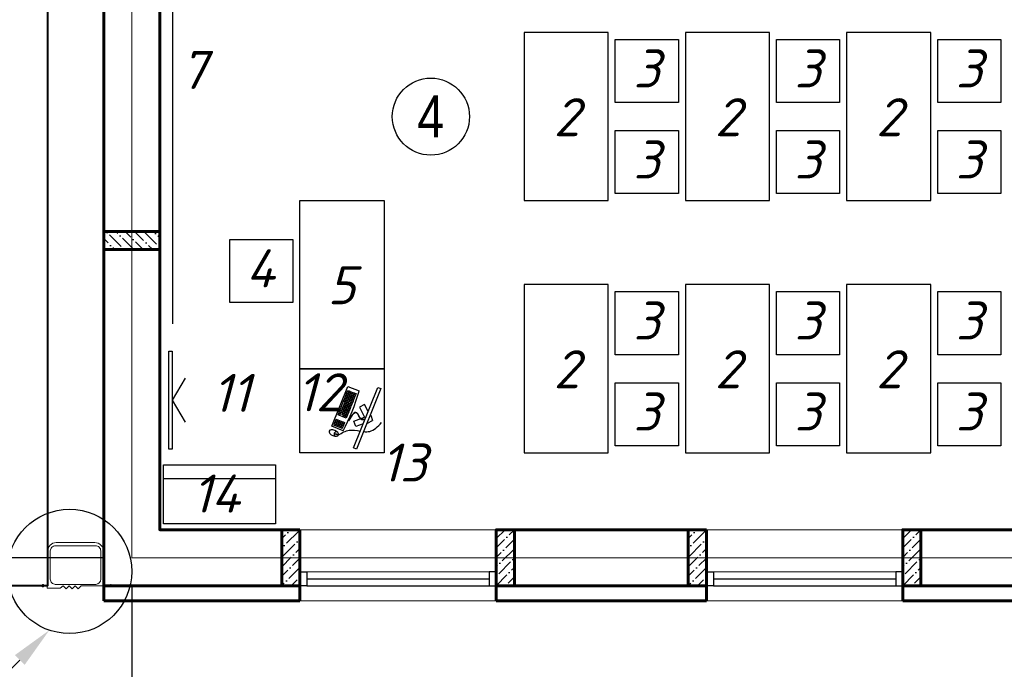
# Model space of a CAD drawing. Header units: millimetres. Extents: x -257011 to 237647566, y 2784933 to 6706507.
# Tile 194 of 256: x 9652864 to 9659889, y 5141052 to 5145692. Entities that reach past the tile are written whole.
import ezdxf
from ezdxf import colors
from ezdxf.entities.mleader import LeaderData, LeaderLine
from ezdxf.math import Vec2, Vec3

# ---------------------------------------------------------------- set-up
doc = ezdxf.new("R2010")
doc.units = ezdxf.units.MM
doc.header["$LTSCALE"] = 1000
doc.header["$PDMODE"] = 32
doc.header["$PDSIZE"] = 0.3
doc.linetypes.add('ACAD_ISO10W100', pattern=[18, 12, -3, 0, -3])
for name, color, linetype, lineweight in [('AR_leader_0.00', 7, 'Continuous', 0), ('expl', 234, 'Continuous', 13), ('заливки', 250, 'Continuous', 18), ('Калонны', 20, 'Continuous', 25), ('Размеры', 251, 'Continuous', 18)]:
    doc.layers.add(name, color=color, linetype=linetype, lineweight=lineweight)
for name, color, linetype in [('kcd_tx', 7, 'Continuous'), ('PDF17_Geometry', 7, 'Continuous'), ('PDF17_Solid Fills', 7, 'Continuous'), ('TESS', 252, 'Continuous'), ('ТХ', 7, 'Continuous')]:
    doc.layers.add(name, color=color, linetype=linetype)
doc.styles.add('ISOCPEUR текстовый', font='isocpeur.TTF', dxfattribs={"width": 0.8, "oblique": 15})
doc.styles.get("Standard").update_dxf_attribs({"font": 'ARIALN.TTF'})
doc.dimstyles.new('Санжар', dxfattribs={"dimtxt": 240, "dimasz": 200, "dimexe": 200, "dimexo": 200, "dimgap": 50, "dimtad": 1, "dimdec": 0, "dimtxsty": 'Standard', "dimblk": 'OBLIQUE', "dimcen": 2.5, "dimdle": 200, "dimclrd": 152, "dimclre": 152, "dimclrt": 152, "dimadec": 0, "dimazin": 0, "dimtfac": 1, "dimtdec": 0, "dimtmove": 0, "dimatfit": 3, "dimldrblk": 'OBLIQUE', "dimfxl": 0, "dimlwd": 0, "dimlwe": 0, "dimarcsym": 0})

# ---------------------------------------------------------------- blocks, each defined once
blk = doc.blocks.new('_Oblique')
at = {"color": 0, "linetype": 'ByBlock', "lineweight": -2}
blk.add_line((-0.5, -0.5), (0.5, 0.5), dxfattribs=at)
blk = doc.blocks.new('*D1899')
at = {"layer": 'Defpoints', "color": 0, "lineweight": 50, "ltscale": 100, "transparency": 16777216}
for p in [(9653663.6, 5141849.2), (9663263.6, 5141849.2), (9663263.6, 5138947)]:
    blk.add_point(p, dxfattribs=at)
at = {"layer": 'kcd_tx', "color": 152, "ltscale": 100, "transparency": 16777216}
for p, q in [((9653663.6, 5141649.2), (9653663.6, 5138747)), ((9663263.6, 5141649.2), (9663263.6, 5138747)), ((9653463.6, 5138947), (9663463.6, 5138947))]:
    blk.add_line(p, q, dxfattribs=at)
at = {"layer": 'kcd_tx', "color": 152, "ltscale": 100, "transparency": 16777216, "xscale": 200, "yscale": 200, "zscale": 200, "rotation": 180}
blk.add_blockref('_Oblique', (9653663.6, 5138947), dxfattribs=at)
at = {"layer": 'kcd_tx', "color": 152, "ltscale": 100, "transparency": 16777216, "xscale": 200, "yscale": 200, "zscale": 200}
blk.add_blockref('_Oblique', (9663263.6, 5138947), dxfattribs=at)
at = {"layer": 'kcd_tx', "color": 152, "lineweight": 60, "ltscale": 100, "transparency": 16777216, "insert": (9658463.6, 5139119.6), "char_height": 240, "attachment_point": 5}
blk.add_mtext('9600', dxfattribs=at)
blk = doc.blocks.new('*D1902')
at = {"layer": 'Defpoints', "color": 0, "lineweight": 50, "ltscale": 100, "transparency": 16777216}
for p in [(9653663.6, 5141849.2), (9672863.6, 5141849.2), (9653663.6, 5138353.3)]:
    blk.add_point(p, dxfattribs=at)
at = {"layer": 'kcd_tx', "color": 152, "ltscale": 100, "transparency": 16777216}
for p, q in [((9653663.6, 5141649.2), (9653663.6, 5138153.3)), ((9672863.6, 5141649.2), (9672863.6, 5138153.3)), ((9673063.6, 5138353.3), (9653463.6, 5138353.3))]:
    blk.add_line(p, q, dxfattribs=at)
at = {"layer": 'kcd_tx', "color": 152, "ltscale": 100, "transparency": 16777216, "xscale": 200, "yscale": 200, "zscale": 200, "rotation": 180}
blk.add_blockref('_Oblique', (9653663.6, 5138353.3), dxfattribs=at)
at = {"layer": 'kcd_tx', "color": 152, "ltscale": 100, "transparency": 16777216, "xscale": 200, "yscale": 200, "zscale": 200}
blk.add_blockref('_Oblique', (9672863.6, 5138353.3), dxfattribs=at)
at = {"layer": 'kcd_tx', "color": 152, "lineweight": 60, "ltscale": 100, "transparency": 16777216, "insert": (9663263.6, 5138525.8), "char_height": 240, "attachment_point": 5}
blk.add_mtext('19200', dxfattribs=at)
blk = doc.blocks.new('*D1905')
at = {"layer": 'Defpoints', "color": 0, "lineweight": 50, "ltscale": 100, "transparency": 16777216}
for p in [(9653663.6, 5148149.2), (9650581.8, 5141849.2), (9653663.6, 5141849.2)]:
    blk.add_point(p, dxfattribs=at)
at = {"layer": 'kcd_tx', "color": 152, "ltscale": 100, "transparency": 16777216}
for p, q in [((9650581.8, 5148349.2), (9650581.8, 5141649.2)), ((9653463.6, 5148149.2), (9650381.8, 5148149.2)), ((9653463.6, 5141849.2), (9650381.8, 5141849.2))]:
    blk.add_line(p, q, dxfattribs=at)
at = {"layer": 'kcd_tx', "color": 152, "ltscale": 100, "transparency": 16777216, "xscale": 200, "yscale": 200, "zscale": 200}
for p, rotation in [((9650581.8, 5148149.2), 90), ((9650581.8, 5141849.2), 270)]:
    blk.add_blockref('_Oblique', p, dxfattribs=dict(at, rotation=rotation))
at = {"layer": 'kcd_tx', "color": 152, "lineweight": 60, "ltscale": 100, "transparency": 16777216, "insert": (9650409.3, 5144999.2), "char_height": 240, "attachment_point": 5, "rotation": 90}
blk.add_mtext('6300', dxfattribs=at)
blk = doc.blocks.new('wwww')
at = {"layer": 'заливки', "color": 0, "lineweight": 25, "ltscale": 0.15}
for p, q in [((-325484, -679209), (-325477, -679225)), ((-325699, -679327), (-325681, -679321)), ((-325693, -679344), (-325699, -679327)), ((-325687, -679302), (-325671, -679297)), ((-325686, -679305), (-325687, -679302)), ((-325686, -679305), (-325681, -679321)), ((-325671, -679297), (-325660, -679334)), ((-325470, -679244), (-325465, -679256)), ((-325814, -679382), (-325729, -679357)), ((-325808, -679400), (-325814, -679382)), ((-325723, -679374), (-325808, -679400)), ((-325729, -679357), (-325713, -679352)), ((-325708, -679369), (-325723, -679374)), ((-325713, -679352), (-325708, -679369)), ((-325660, -679334), (-325693, -679344))]:
    blk.add_line(p, q, dxfattribs=at)
for points in [[(-325485, -678956), (-325474, -678992), (-326163, -679200), (-326174, -679165)], [(-325908, -679327), (-325903, -679344), (-325919, -679349), (-325924, -679332)], [(-325890, -679322), (-325885, -679339), (-325901, -679344), (-325906, -679327)], [(-325875, -679317), (-325870, -679334), (-325885, -679339), (-325890, -679322)], [(-325857, -679312), (-325852, -679329), (-325867, -679334), (-325873, -679316)], [(-325839, -679306), (-325834, -679323), (-325850, -679328), (-325855, -679311)], [(-325833, -679325), (-325828, -679343), (-325844, -679347), (-325849, -679330)], [(-325821, -679301), (-325816, -679318), (-325832, -679323), (-325837, -679306)], [(-325815, -679320), (-325810, -679337), (-325826, -679342), (-325831, -679325)], [(-325805, -679296), (-325800, -679313), (-325816, -679318), (-325821, -679301)], [(-325800, -679315), (-325794, -679332), (-325810, -679337), (-325815, -679320)], [(-325788, -679291), (-325782, -679308), (-325798, -679313), (-325803, -679295)], [(-325782, -679310), (-325777, -679327), (-325792, -679332), (-325797, -679315)], [(-325770, -679285), (-325764, -679302), (-325780, -679307), (-325785, -679290)], [(-325764, -679304), (-325759, -679322), (-325774, -679326), (-325780, -679309)], [(-325758, -679324), (-325753, -679341), (-325769, -679346), (-325774, -679328)], [(-325752, -679280), (-325747, -679297), (-325762, -679302), (-325767, -679285)], [(-325746, -679299), (-325741, -679316), (-325756, -679321), (-325762, -679304)], [(-325740, -679318), (-325735, -679335), (-325751, -679340), (-325756, -679323)], [(-325736, -679275), (-325731, -679292), (-325747, -679297), (-325752, -679280)], [(-325730, -679294), (-325725, -679312), (-325741, -679316), (-325746, -679299)], [(-325725, -679314), (-325719, -679331), (-325735, -679335), (-325740, -679318)], [(-325718, -679270), (-325713, -679287), (-325729, -679292), (-325734, -679274)], [(-325712, -679289), (-325707, -679306), (-325723, -679311), (-325728, -679294)], [(-325707, -679308), (-325701, -679325), (-325717, -679330), (-325722, -679313)], [(-325700, -679264), (-325695, -679281), (-325711, -679286), (-325716, -679269)], [(-325701, -679327), (-325696, -679345), (-325711, -679349), (-325716, -679332)], [(-325695, -679284), (-325689, -679301), (-325705, -679305), (-325710, -679288)], [(-325689, -679303), (-325684, -679320), (-325699, -679325), (-325704, -679307)], [(-325682, -679259), (-325677, -679276), (-325693, -679281), (-325698, -679264)], [(-325677, -679278), (-325671, -679295), (-325687, -679300), (-325692, -679283)], [(-325617, -679239), (-325611, -679256), (-325627, -679261), (-325632, -679244)], [(-325611, -679258), (-325606, -679275), (-325621, -679280), (-325626, -679263)], [(-325605, -679277), (-325600, -679295), (-325615, -679299), (-325621, -679282)], [(-325599, -679297), (-325594, -679314), (-325610, -679319), (-325615, -679301)], [(-325599, -679234), (-325594, -679251), (-325609, -679255), (-325614, -679238)], [(-325593, -679253), (-325588, -679270), (-325603, -679275), (-325609, -679258)], [(-325593, -679316), (-325588, -679333), (-325604, -679338), (-325609, -679321)], [(-325587, -679272), (-325582, -679289), (-325598, -679294), (-325603, -679277)], [(-325581, -679228), (-325576, -679245), (-325591, -679250), (-325597, -679233)], [(-325581, -679291), (-325576, -679308), (-325592, -679313), (-325597, -679296)], [(-325575, -679247), (-325570, -679265), (-325586, -679269), (-325591, -679252)], [(-325576, -679310), (-325570, -679328), (-325586, -679332), (-325591, -679315)], [(-325569, -679267), (-325564, -679284), (-325580, -679288), (-325585, -679271)], [(-325563, -679223), (-325558, -679240), (-325573, -679245), (-325579, -679228)], [(-325563, -679286), (-325558, -679303), (-325574, -679308), (-325579, -679291)], [(-325557, -679242), (-325552, -679259), (-325568, -679264), (-325573, -679247)], [(-325558, -679305), (-325552, -679322), (-325568, -679327), (-325573, -679310)], [(-325551, -679261), (-325546, -679278), (-325562, -679283), (-325567, -679266)], [(-325546, -679280), (-325540, -679298), (-325556, -679302), (-325561, -679285)], [(-325540, -679300), (-325535, -679317), (-325550, -679321), (-325555, -679304)], [(-325944, -679338), (-325939, -679355), (-325955, -679360), (-325960, -679343)], [(-325938, -679357), (-325933, -679374), (-325949, -679379), (-325954, -679362)], [(-325933, -679376), (-325927, -679394), (-325943, -679398), (-325948, -679381)], [(-325926, -679333), (-325921, -679350), (-325937, -679355), (-325942, -679337)], [(-325927, -679396), (-325922, -679413), (-325937, -679418), (-325942, -679400)], [(-325921, -679415), (-325916, -679432), (-325931, -679437), (-325937, -679420)], [(-325920, -679352), (-325915, -679369), (-325931, -679374), (-325936, -679357)], [(-325915, -679371), (-325909, -679388), (-325925, -679393), (-325930, -679376)], [(-325909, -679390), (-325904, -679407), (-325919, -679412), (-325924, -679395)], [(-325903, -679409), (-325898, -679427), (-325913, -679431), (-325919, -679414)], [(-325903, -679346), (-325897, -679364), (-325913, -679368), (-325918, -679351)], [(-325897, -679366), (-325892, -679383), (-325907, -679388), (-325912, -679370)], [(-325891, -679385), (-325886, -679402), (-325901, -679407), (-325907, -679390)], [(-325885, -679404), (-325880, -679421), (-325896, -679426), (-325901, -679409)], [(-325885, -679341), (-325879, -679358), (-325895, -679363), (-325900, -679346)], [(-325879, -679360), (-325874, -679377), (-325889, -679382), (-325895, -679365)], [(-325873, -679379), (-325868, -679397), (-325884, -679401), (-325889, -679384)], [(-325869, -679336), (-325864, -679353), (-325879, -679358), (-325885, -679341)], [(-325867, -679399), (-325862, -679416), (-325878, -679421), (-325883, -679403)], [(-325863, -679355), (-325858, -679373), (-325874, -679377), (-325879, -679360)], [(-325857, -679375), (-325852, -679392), (-325868, -679397), (-325873, -679379)], [(-325851, -679331), (-325846, -679348), (-325862, -679353), (-325867, -679336)], [(-325852, -679394), (-325846, -679411), (-325862, -679416), (-325867, -679399)], [(-325845, -679350), (-325840, -679367), (-325856, -679372), (-325861, -679355)], [(-325839, -679369), (-325834, -679386), (-325850, -679391), (-325855, -679374)], [(-325834, -679388), (-325828, -679406), (-325844, -679410), (-325849, -679393)], [(-325827, -679345), (-325822, -679362), (-325838, -679367), (-325843, -679349)], [(-325822, -679364), (-325816, -679381), (-325832, -679386), (-325837, -679369)], [(-325816, -679383), (-325811, -679400), (-325826, -679405), (-325831, -679388)], [(-325810, -679339), (-325804, -679356), (-325820, -679361), (-325825, -679344)], [(-325804, -679358), (-325799, -679376), (-325814, -679380), (-325819, -679363)], [(-325794, -679335), (-325789, -679352), (-325804, -679356), (-325810, -679339)], [(-325788, -679354), (-325783, -679371), (-325799, -679376), (-325804, -679358)], [(-325776, -679329), (-325771, -679346), (-325786, -679351), (-325792, -679334)], [(-325770, -679348), (-325765, -679365), (-325781, -679370), (-325786, -679353)], [(-325752, -679343), (-325747, -679360), (-325763, -679365), (-325768, -679348)], [(-325734, -679337), (-325729, -679355), (-325745, -679359), (-325750, -679342)], [(-325719, -679333), (-325714, -679350), (-325729, -679355), (-325734, -679337)], [(-325695, -679347), (-325690, -679364), (-325705, -679368), (-325711, -679351)], [(-325677, -679341), (-325672, -679358), (-325688, -679363), (-325693, -679346)], [(-325659, -679336), (-325654, -679353), (-325670, -679358), (-325675, -679340)]]:
    blk.add_lwpolyline(points, close=True, dxfattribs=at)
for points in [[(-325889, -679117), (-325924, -679194), (-325866, -679220), (-325815, -679108)], [(-325871, -679073), (-325877, -679070), (-325843, -679016)], [(-325788, -679048), (-325785, -679042), (-325843, -679016)], [(-325749, -679075), (-325677, -679120), (-325710, -679173), (-325815, -679108)], [(-325552, -679198), (-325513, -679328), (-325964, -679465), (-326004, -679335)]]:
    blk.add_lwpolyline(points, dxfattribs=at)
for centre, radius, start, end in [((-325114, -681459), 2303, 100.9493, 112.708), ((-325477, -679229), 29.5, 216.9044, 354.8007)]:
    blk.add_arc(centre, radius, start, end, dxfattribs=at)
at = {"layer": 'заливки', "color": 0, "lineweight": 25, "ltscale": 0.15, "extrusion": (0, 0, -1)}
blk.add_ellipse((-325468, -679263), major_axis=(16.4, -53.3), ratio=0.548518, dxfattribs=at)
at = {"layer": 'заливки', "color": 0, "lineweight": 25, "ltscale": 0.15}
blk.add_ellipse((-325473, -679235), major_axis=(3.92, -9.4), ratio=0.353008, dxfattribs=at)
for points, knots in [([(-325685, -679017), (-325698, -678997), (-325744, -678938), (-325827, -678931), (-325886, -678926)], [258.945343, 258.945343, 258.945343, 258.945343, 321.866255, 469.799997, 469.799997, 469.799997, 469.799997]), ([(-325805, -679092), (-325787, -679100), (-325762, -679126), (-325839, -679240), (-325737, -679231), (-325675, -679225)], [52.696456, 52.696456, 52.696456, 52.696456, 88.452953, 137.856523, 215.270135, 215.270135, 215.270135, 215.270135]), ([(-325800, -679090), (-325797, -679092), (-325794, -679094), (-325788, -679098), (-325785, -679100), (-325780, -679106), (-325778, -679110), (-325775, -679117), (-325774, -679121), (-325774, -679127), (-325774, -679129), (-325775, -679133), (-325775, -679135), (-325777, -679143), (-325779, -679149), (-325783, -679160), (-325786, -679166), (-325791, -679178), (-325793, -679183), (-325796, -679192), (-325797, -679195), (-325798, -679200), (-325798, -679202), (-325798, -679206), (-325798, -679207), (-325797, -679210), (-325796, -679212), (-325795, -679214), (-325794, -679216), (-325791, -679218), (-325790, -679219), (-325786, -679221), (-325784, -679221), (-325778, -679224), (-325773, -679225), (-325761, -679226), (-325754, -679227), (-325740, -679227), (-325732, -679226), (-325709, -679225), (-325692, -679224), (-325675, -679222)], [54.981019, 54.981019, 54.981019, 54.981019, 61.260874, 61.260874, 69.6918, 69.6918, 78.122727, 78.122727, 86.553654, 86.553654, 90.403827, 90.403827, 94.253999, 94.253999, 104.434609, 104.434609, 114.615219, 114.615219, 124.795829, 124.795829, 131.641747, 131.641747, 135.939583, 135.939583, 141.201002, 141.201002, 146.462422, 146.462422, 151.723841, 151.723841, 156.985261, 156.985261, 162.24668, 162.24668, 172.922377, 172.922377, 183.598075, 183.598075, 194.273772, 194.273772, 215.270135, 215.270135, 215.270135, 215.270135]), ([(-325484, -679209), (-325526, -679194), (-325606, -679165), (-325646, -679086), (-325666, -679050)], [0, 0, 0, 0, 117.894714, 225.048375, 225.048375, 225.048375, 225.048375])]:
    blk.add_open_spline(points, degree=3, knots=knots, dxfattribs=at)
blk = doc.blocks.new('awefsssf')
at = {"layer": 'PDF17_Solid Fills', "lineweight": 0, "transparency": 33554559}
for points in [[(2026784.7, 2207819.1), (2026785.3, 2207819.1), (2026785.3, 2207818.5), (2026784.7, 2207817.8), (2026784, 2207818.5), (2026784, 2207819.1)], [(2026785.3, 2207819.1), (2026785.9, 2207819.1), (2026785.9, 2207818.5), (2026785.3, 2207817.8), (2026784.7, 2207818.5), (2026784.7, 2207819.1)], [(2026791.1, 2207819.1), (2026791.7, 2207819.1), (2026791.7, 2207818.5), (2026791.1, 2207817.8), (2026790.4, 2207818.5), (2026790.4, 2207819.1)], [(2027268.8, 2207819.1), (2027269.4, 2207819.1), (2027269.4, 2207818.5), (2027268.8, 2207817.8), (2027268.1, 2207818.5), (2027268.1, 2207819.1)], [(2027269.4, 2207819.1), (2027270.1, 2207819.1), (2027270.1, 2207818.5), (2027269.4, 2207817.8), (2027268.8, 2207818.5), (2027268.8, 2207819.1)], [(2027275.2, 2207819.1), (2027275.8, 2207819.1), (2027275.8, 2207818.5), (2027275.2, 2207817.8), (2027274.5, 2207818.5), (2027274.5, 2207819.1)]]:
    blk.add_hatch(color=256, dxfattribs=at).paths.add_polyline_path(points)
at = {"layer": 'PDF17_Geometry', "lineweight": 0}
for p, q in [((2026840.7, 2208068.2), (2026840.9, 2207865.2)), ((2027164.1, 2208104.4), (2026877.3, 2208104.1)), ((2027201.2, 2207865.5), (2027200.4, 2208068.2)), ((2026876.4, 2207829.3), (2027164.9, 2207829.3))]:
    blk.add_line(p, q, dxfattribs=at)
blk.add_lwpolyline([(2026722.2, 2207818.5), (2026822, 2207818.5), (2026822, 2208066.5, -0.414206), (2026882.6, 2208127.1), (2027159.2, 2208127.1, -0.41048), (2027220.2, 2208066.5), (2027219.9, 2207818.5), (2027345.8, 2207818.5)], format="xyb", dxfattribs=at)
for points in [[(2027345.8, 2207818.5), (2027219.9, 2207818.5), (2027219.9, 2207818.5), (2027060.6, 2207818.5), (2027039.1, 2207797), (2027017.6, 2207818.5), (2026995.8, 2207796.7), (2026974.6, 2207818.5), (2026952.8, 2207796.7), (2026931.6, 2207818.5), (2026911.9, 2207801), (2026817.2, 2207801), (2026817.2, 2207818.5), (2026722.2, 2207818.5)], [(2026785.9, 2207815.3), (2026784, 2207815.3), (2026783.4, 2207815.9), (2026782.7, 2207816.6), (2026782.7, 2207817.2), (2026782.1, 2207817.8), (2026782.1, 2207818.5), (2026784.7, 2207818.5), (2026785.9, 2207818.5), (2026785.3, 2207818.5), (2026785.3, 2207824.3), (2026785.3, 2207818.5)], [(2026784.7, 2207815.3), (2026784.7, 2207816.6), (2026785.3, 2207817.8), (2026785.9, 2207817.8), (2026785.9, 2207818.5), (2026786.6, 2207818.5), (2026786.6, 2207819.1), (2026787.9, 2207819.1), (2026789.8, 2207819.1), (2026789.8, 2207818.5), (2026790.4, 2207818.5), (2026790.4, 2207817.8), (2026791.1, 2207816.6), (2026791.7, 2207815.3)], [(2026785.9, 2207815.9), (2026784.7, 2207815.3)], [(2026785.3, 2207824.3), (2026791.1, 2207824.3), (2026791.1, 2207818.5), (2026793.7, 2207818.5), (2026793.7, 2207816.6), (2026793, 2207815.9), (2026792.4, 2207815.9), (2026792.4, 2207815.3), (2026791.7, 2207815.3), (2026791.1, 2207815.3), (2026790.4, 2207815.3)], [(2026787.2, 2207819.1), (2026785.3, 2207816.6)], [(2026787.2, 2207815.3), (2026787.2, 2207816.6), (2026786.6, 2207817.2), (2026785.9, 2207817.2), (2026785.9, 2207816.6)], [(2026787.2, 2207816.6), (2026787.9, 2207817.2), (2026788.5, 2207817.2), (2026789.2, 2207816.6), (2026789.2, 2207817.2), (2026789.8, 2207817.2), (2026790.4, 2207816.6)], [(2026788.5, 2207819.1), (2026787.9, 2207817.8)], [(2026789.8, 2207818.5), (2026789.2, 2207817.8)], [(2026789.2, 2207815.3), (2026789.2, 2207816.6)], [(2026791.1, 2207818.5), (2026790.4, 2207818.5), (2026791.1, 2207818.5), (2026789.8, 2207818.5)], [(2026790.4, 2207817.8), (2026789.8, 2207817.2)], [(2026790.4, 2207818.5), (2026790.4, 2207824.3)], [(2026791.1, 2207816.6), (2026790.4, 2207815.9)], [(2026791.1, 2207815.9), (2026790.4, 2207815.3)], [(2027270.1, 2207815.3), (2027268.1, 2207815.3), (2027267.5, 2207815.9), (2027266.8, 2207816.6), (2027266.8, 2207817.2), (2027266.2, 2207817.8), (2027266.2, 2207818.5), (2027268.8, 2207818.5), (2027270.1, 2207818.5), (2027269.4, 2207818.5), (2027269.4, 2207824.3), (2027269.4, 2207818.5)], [(2027268.8, 2207815.3), (2027268.8, 2207816.6), (2027269.4, 2207817.8), (2027270.1, 2207817.8), (2027270.1, 2207818.5), (2027270.7, 2207818.5), (2027270.7, 2207819.1), (2027272, 2207819.1), (2027273.9, 2207819.1), (2027273.9, 2207818.5), (2027274.5, 2207818.5), (2027274.5, 2207817.8), (2027275.2, 2207816.6), (2027275.8, 2207815.3)], [(2027270.1, 2207815.9), (2027268.8, 2207815.3)], [(2027269.4, 2207824.3), (2027275.2, 2207824.3), (2027275.2, 2207818.5), (2027277.8, 2207818.5), (2027277.8, 2207816.6), (2027277.1, 2207815.9), (2027276.5, 2207815.9), (2027276.5, 2207815.3), (2027275.8, 2207815.3), (2027275.2, 2207815.3), (2027274.5, 2207815.3)], [(2027271.3, 2207819.1), (2027269.4, 2207816.6)], [(2027271.3, 2207815.3), (2027271.3, 2207816.6), (2027270.7, 2207817.2), (2027270.1, 2207817.2), (2027270.1, 2207816.6)], [(2027271.3, 2207816.6), (2027272, 2207817.2), (2027272.6, 2207817.2), (2027273.3, 2207816.6), (2027273.3, 2207817.2), (2027273.9, 2207817.2), (2027274.5, 2207816.6)], [(2027272.6, 2207819.1), (2027272, 2207817.8)], [(2027273.9, 2207818.5), (2027273.3, 2207817.8)], [(2027273.3, 2207815.3), (2027273.3, 2207816.6)], [(2027275.2, 2207818.5), (2027274.5, 2207818.5), (2027275.2, 2207818.5), (2027273.9, 2207818.5)], [(2027274.5, 2207817.8), (2027273.9, 2207817.2)], [(2027274.5, 2207818.5), (2027274.5, 2207824.3)], [(2027275.2, 2207816.6), (2027274.5, 2207815.9)], [(2027275.2, 2207815.9), (2027274.5, 2207815.3)]]:
    blk.add_lwpolyline(points, dxfattribs=at)
for points in [[(2026790.4, 2207828.1), (2026785.9, 2207828.1), (2026785.3, 2207826.8), (2026785.3, 2207815.9), (2026784.7, 2207815.9), (2026782.1, 2207815.9), (2026783.4, 2207813.4), (2026785.3, 2207812.7), (2026785.9, 2207812.7), (2026790.4, 2207812.7), (2026793, 2207813.4), (2026793.7, 2207815.9), (2026791.1, 2207815.9), (2026791.1, 2207826.8)], [(2026787.9, 2207817.8), (2026785.9, 2207816.6), (2026785.9, 2207815.3), (2026790.4, 2207815.3), (2026790.4, 2207816.6)], [(2027274.5, 2207828.1), (2027270.1, 2207828.1), (2027269.4, 2207826.8), (2027269.4, 2207815.9), (2027268.8, 2207815.9), (2027266.2, 2207815.9), (2027267.5, 2207813.4), (2027269.4, 2207812.7), (2027270.1, 2207812.7), (2027274.5, 2207812.7), (2027277.1, 2207813.4), (2027277.8, 2207815.9), (2027275.2, 2207815.9), (2027275.2, 2207826.8)], [(2027272, 2207817.8), (2027270.1, 2207816.6), (2027270.1, 2207815.3), (2027274.5, 2207815.3), (2027274.5, 2207816.6)]]:
    blk.add_lwpolyline(points, close=True, dxfattribs=at)
at = {"layer": 'PDF17_Geometry', "color": 7, "lineweight": 0, "true_color": 0xffffff}
for points in [[(2026783.4, 2207813.4), (2026784.7, 2207815.9)], [(2026785.3, 2207812.7), (2026785.3, 2207826.8), (2026785.3, 2207812.7), (2026785.3, 2207815.9)], [(2026791.1, 2207826.8), (2026790.4, 2207812.7), (2026791.1, 2207815.9), (2026790.4, 2207812.7)], [(2026791.1, 2207815.9), (2026793.7, 2207815.9)], [(2027267.5, 2207813.4), (2027268.8, 2207815.9)], [(2027269.4, 2207812.7), (2027269.4, 2207826.8), (2027269.4, 2207812.7), (2027269.4, 2207815.9)], [(2027275.2, 2207826.8), (2027274.5, 2207812.7), (2027275.2, 2207815.9), (2027274.5, 2207812.7)], [(2027275.2, 2207815.9), (2027277.8, 2207815.9)]]:
    blk.add_lwpolyline(points, dxfattribs=at)
at = {"layer": 'PDF17_Geometry', "color": 252, "lineweight": 0, "true_color": 0x979797}
for points in [[(2026793, 2207812.1), (2026793, 2207812.1)], [(2027277.1, 2207812.1), (2027277.1, 2207812.1)]]:
    blk.add_lwpolyline(points, dxfattribs=at)
at = {"layer": 'PDF17_Geometry', "lineweight": 0}
for centre, radius, start, end in [((2026876.9, 2208067.9), 36.2, 89.46766, 179.51829), ((2027164.1, 2208068.2), 36.3, 359.99882, 90.00118), ((2026876.8, 2207865.3), 36, 180.05003, 270.712), ((2027164.1, 2207866.4), 37.1, 271.2782, 358.7218)]:
    blk.add_arc(centre, radius, start, end, dxfattribs=at)
at = {"layer": 'PDF17_Solid Fills', "color": 7, "lineweight": 0, "true_color": 0xffffff, "transparency": 33554559}
for points in [[(2026784.7, 2207815.9), (2026782.1, 2207815.9), (2026783.4, 2207813.4)], [(2026785.3, 2207812.7), (2026784.7, 2207815.9), (2026783.4, 2207813.4)], [(2026785.3, 2207826.8), (2026785.9, 2207812.7), (2026785.9, 2207828.1)], [(2026785.9, 2207812.7), (2026785.9, 2207828.1), (2026790.4, 2207828.1)], [(2026790.4, 2207812.7), (2026790.4, 2207828.1), (2026785.9, 2207812.7)], [(2026791.1, 2207826.8), (2026790.4, 2207812.7), (2026790.4, 2207828.1)], [(2026793, 2207813.4), (2026791.1, 2207815.9), (2026790.4, 2207812.7)], [(2026793.7, 2207815.9), (2026793, 2207813.4), (2026791.1, 2207815.9)], [(2027268.8, 2207815.9), (2027266.2, 2207815.9), (2027267.5, 2207813.4)], [(2027269.4, 2207812.7), (2027268.8, 2207815.9), (2027267.5, 2207813.4)], [(2027269.4, 2207826.8), (2027270.1, 2207812.7), (2027270.1, 2207828.1)], [(2027270.1, 2207812.7), (2027270.1, 2207828.1), (2027274.5, 2207828.1)], [(2027274.5, 2207812.7), (2027274.5, 2207828.1), (2027270.1, 2207812.7)], [(2027275.2, 2207826.8), (2027274.5, 2207812.7), (2027274.5, 2207828.1)], [(2027277.1, 2207813.4), (2027275.2, 2207815.9), (2027274.5, 2207812.7)], [(2027277.8, 2207815.9), (2027277.1, 2207813.4), (2027275.2, 2207815.9)]]:
    blk.add_solid(points, dxfattribs=at)
blk = doc.blocks.new('iuuiiul')
at = {"color": 251, "lineweight": 40, "ltscale": 100, "true_color": 0x595959}
blk.add_lwpolyline([(1264827.4, 1667083.5), (1264827.4, 1660133.5), (1263075.6, 1660133.5)], dxfattribs=at)
at = {"color": 6, "ltscale": 100}
blk.add_circle((1264983.8, 1660235.6), 443.6, dxfattribs=at)
at = {"layer": 'AR_leader_0.00', "ltscale": 100}
ml = blk.add_multileader_mtext('Standard', dxfattribs=at)
ml.set_content('УЗЕЛ "2"', color=256, style='ISOCPEUR текстовый')
ml.set_leader_properties()
ml.build(insert=Vec2(0, 0))
ml.multileader.update_dxf_attribs({"text_left_attachment_type": 6, "text_right_attachment_type": 6, "dogleg_length": 1, "arrow_head_size": 300})
ctx = ml.context
ctx.base_point, ctx.char_height, ctx.arrow_head_size, ctx.landing_gap_size, ctx.plane_origin = Vec3(1262713.2, 1659143.2), 250, 300, 100, Vec3(67390.2, 2408538.2)
ctx.left_attachment, ctx.right_attachment, ctx.text_align_type = 6, 6, 2
notes = []
notes.append((ctx, [(0, (1, 1, 0), (1264173.1, 1659143.2), (-1, 0), 55.9, [(0, [(1264839.7, 1659816.1)], 0, [])])]))
ctx.mtext.insert, ctx.mtext.alignment, ctx.mtext.flow_direction = Vec3(1264017.1, 1659443.2), 3, 5
ctx.mtext.has_bg_fill, ctx.mtext.bg_color, ctx.mtext.bg_scale_factor, ctx.mtext.bg_transparency, ctx.mtext.use_window_bg_color = 1, -1023410177, 1, 0, 0
for ctx, leaders in notes:
    for number, flags, end, landing, length, lines in leaders:
        leader = LeaderData()
        leader.index, (leader.has_last_leader_line, leader.has_dogleg_vector, leader.attachment_direction) = number, flags
        leader.last_leader_point, leader.dogleg_vector, leader.dogleg_length = Vec3(end), Vec3(landing), length
        for number, points, colour, breaks in lines:
            line = LeaderLine()
            line.index, line.vertices, line.color, line.breaks = number, Vec3.list(points), colors.encode_raw_color(colour), breaks
            leader.lines.append(line)
        ctx.leaders.append(leader)

msp = doc.modelspace()

# ---------------------------------------------------------------- hatches: boundary and pattern name
at = {"ltscale": 100}
h = msp.add_hatch(dxfattribs=at)
h.set_pattern_fill('ANSI36', color=256, scale=15, style=0)
h.set_pattern_definition([(45, (9785935.837, 4427585.21), (25.2569703, 92.6088912), [119.0625, -23.8125, 0, -23.8125])])
h.paths.add_polyline_path([(9654733.575, 5142049.213), (9654863.575, 5142049.213), (9654863.575, 5141649.213), (9654733.575, 5141649.213)])
h = msp.add_hatch(dxfattribs=at)
h.set_pattern_fill('ANSI36', color=256, scale=15, style=0)
h.set_pattern_definition([(45, (9784165.837, 4427585.21), (25.2569703, 92.6088912), [119.0625, -23.8125, 0, -23.8125])])
h.paths.add_polyline_path([(9656263.575, 5142049.213), (9656393.575, 5142049.213), (9656393.575, 5141649.213), (9656263.575, 5141649.213)])
h = msp.add_hatch(dxfattribs=at)
h.set_pattern_fill('ANSI36', color=256, scale=15, style=0)
h.set_pattern_definition([(45, (9788835.837, 4427585.21), (25.2569703, 92.6088912), [119.0625, -23.8125, 0, -23.8125])])
h.paths.add_polyline_path([(9657633.575, 5142049.213), (9657763.575, 5142049.213), (9657763.575, 5141649.213), (9657633.575, 5141649.213)])
h = msp.add_hatch(dxfattribs=at)
h.set_pattern_fill('ANSI36', color=256, scale=15, style=0)
h.set_pattern_definition([(45, (9787065.837, 4427585.21), (25.2569703, 92.6088912), [119.0625, -23.8125, 0, -23.8125])])
h.paths.add_polyline_path([(9659163.575, 5142049.213), (9659293.575, 5142049.213), (9659293.575, 5141649.213), (9659163.575, 5141649.213)])

# ---------------------------------------------------------------- linework, layer by layer
at = {"lineweight": 60, "ltscale": 100}
for p, q in [((9654863.575, 5142049.213), (9654863.575, 5141649.213)), ((9656263.575, 5142049.213), (9656263.575, 5141649.213)), ((9657763.575, 5142049.213), (9657763.575, 5141649.213)), ((9659163.575, 5142049.213), (9659163.575, 5141649.213))]:
    msp.add_line(p, q, dxfattribs=at)
at = {"lineweight": 9, "ltscale": 100}
for p, q in [((9654863.575, 5142049.213), (9656263.575, 5142049.213)), ((9657763.575, 5142049.213), (9659163.575, 5142049.213)), ((9654863.575, 5141542.213), (9656263.575, 5141542.213)), ((9657763.575, 5141542.213), (9659163.575, 5141542.213))]:
    msp.add_line(p, q, dxfattribs=at)
at = {"color": 5, "lineweight": 0}
for p, q in [((9654913.575, 5141749.213), (9656213.575, 5141749.213)), ((9657813.575, 5141749.213), (9659113.575, 5141749.213))]:
    msp.add_line(p, q, dxfattribs=at)
at = {"color": 5}
for p, q in [((9654913.575, 5141699.213), (9656213.575, 5141699.213)), ((9657813.575, 5141699.213), (9659113.575, 5141699.213)), ((9654913.575, 5141649.213), (9656213.575, 5141649.213)), ((9657813.575, 5141649.213), (9659113.575, 5141649.213))]:
    msp.add_line(p, q, dxfattribs=at)
at = {"color": 252, "lineweight": 60, "ltscale": 100}
for p, q in [((9654863.575, 5141649.213), (9654863.575, 5141542.213)), ((9656263.575, 5141649.213), (9656263.575, 5141542.213)), ((9657763.575, 5141649.213), (9657763.575, 5141542.213)), ((9659163.575, 5141649.213), (9659163.575, 5141542.213))]:
    msp.add_line(p, q, dxfattribs=at)
at = {"lineweight": 60, "ltscale": 100}
for points in [[(9654863.575, 5142049.213), (9653863.575, 5142049.213), (9653863.575, 5147949.213)], [(9657763.575, 5142049.213), (9656263.575, 5142049.213)], [(9660663.575, 5142049.213), (9659163.575, 5142049.213)], [(9657763.575, 5141649.213), (9656263.575, 5141649.213)], [(9660663.575, 5141649.213), (9659163.575, 5141649.213)]]:
    msp.add_lwpolyline(points, dxfattribs=at)
at = {"color": 5}
for points in [[(9654863.575, 5141749.213), (9654913.575, 5141749.213), (9654913.575, 5141649.213), (9654863.575, 5141649.213)], [(9656263.575, 5141749.213), (9656213.575, 5141749.213), (9656213.575, 5141649.213), (9656263.575, 5141649.213)], [(9657763.575, 5141749.213), (9657813.575, 5141749.213), (9657813.575, 5141649.213), (9657763.575, 5141649.213)], [(9659163.575, 5141749.213), (9659113.575, 5141749.213), (9659113.575, 5141649.213), (9659163.575, 5141649.213)]]:
    msp.add_lwpolyline(points, close=True, dxfattribs=at)
at = {"color": 32, "lineweight": 30, "ltscale": 100}
for points in [[(9656263.575, 5141549.213), (9657763.575, 5141549.213)], [(9659163.575, 5141549.213), (9660663.575, 5141549.213)]]:
    msp.add_lwpolyline(points, dxfattribs=at)
at = {"color": 252, "lineweight": 60, "ltscale": 100}
for points in [[(9656263.575, 5141542.213), (9657763.575, 5141542.213)], [(9659163.575, 5141542.213), (9660663.575, 5141542.213)]]:
    msp.add_lwpolyline(points, dxfattribs=at)
at = {"layer": 'expl', "lineweight": 30}
msp.add_circle((9655797.838, 5144999.213), 275.112, dxfattribs=at)
at = {"layer": 'Размеры', "lineweight": 60, "ltscale": 5}
for points in [[(9654863.575, 5142049.213), (9654733.575, 5142049.213), (9654733.575, 5141649.213), (9654863.575, 5141649.213)], [(9656393.575, 5142049.213), (9656263.575, 5142049.213), (9656263.575, 5141649.213), (9656393.575, 5141649.213)], [(9657763.575, 5142049.213), (9657633.575, 5142049.213), (9657633.575, 5141649.213), (9657763.575, 5141649.213)], [(9659293.575, 5142049.213), (9659163.575, 5142049.213), (9659163.575, 5141649.213), (9659293.575, 5141649.213)]]:
    msp.add_lwpolyline(points, close=True, dxfattribs=at)
at = {"layer": 'ТХ', "ltscale": 5}
msp.add_line((9653957.836, 5143520.208), (9653957.836, 5146520.208), dxfattribs=at)
for points in [[(9657063.575, 5145599.213), (9656463.575, 5145599.213), (9656463.575, 5144399.213), (9657063.575, 5144399.213)], [(9658213.575, 5145599.213), (9657613.575, 5145599.213), (9657613.575, 5144399.213), (9658213.575, 5144399.213)], [(9659363.575, 5145599.213), (9658763.575, 5145599.213), (9658763.575, 5144399.213), (9659363.575, 5144399.213)], [(9657563.575, 5145099.213), (9657113.575, 5145099.213), (9657113.575, 5145549.213), (9657563.575, 5145549.213)], [(9658713.575, 5145099.213), (9658263.575, 5145099.213), (9658263.575, 5145549.213), (9658713.575, 5145549.213)], [(9659863.575, 5145099.213), (9659413.575, 5145099.213), (9659413.575, 5145549.213), (9659863.575, 5145549.213)], [(9657563.575, 5144449.213), (9657113.575, 5144449.213), (9657113.575, 5144899.213), (9657563.575, 5144899.213)], [(9658713.575, 5144449.213), (9658263.575, 5144449.213), (9658263.575, 5144899.213), (9658713.575, 5144899.213)], [(9659863.575, 5144449.213), (9659413.575, 5144449.213), (9659413.575, 5144899.213), (9659863.575, 5144899.213)], [(9655463.575, 5143199.213), (9654863.575, 5143199.213), (9654863.575, 5144399.213), (9655463.575, 5144399.213)], [(9654813.575, 5143672.153), (9654363.575, 5143672.153), (9654363.575, 5144122.153), (9654813.575, 5144122.153)], [(9657063.575, 5143799.213), (9656463.575, 5143799.213), (9656463.575, 5142599.213), (9657063.575, 5142599.213)], [(9658213.575, 5143799.213), (9657613.575, 5143799.213), (9657613.575, 5142599.213), (9658213.575, 5142599.213)], [(9659363.575, 5143799.213), (9658763.575, 5143799.213), (9658763.575, 5142599.213), (9659363.575, 5142599.213)], [(9657563.575, 5143299.213), (9657113.575, 5143299.213), (9657113.575, 5143749.213), (9657563.575, 5143749.213)], [(9658713.575, 5143299.213), (9658263.575, 5143299.213), (9658263.575, 5143749.213), (9658713.575, 5143749.213)], [(9659863.575, 5143299.213), (9659413.575, 5143299.213), (9659413.575, 5143749.213), (9659863.575, 5143749.213)], [(9653953.267, 5142624.34), (9653928.267, 5142624.34), (9653928.267, 5143324.34), (9653953.267, 5143324.34)], [(9655463.575, 5142599.213), (9654863.575, 5142599.213), (9654863.575, 5143199.213), (9655463.575, 5143199.213)], [(9657563.575, 5142649.213), (9657113.575, 5142649.213), (9657113.575, 5143099.213), (9657563.575, 5143099.213)], [(9658713.575, 5142649.213), (9658263.575, 5142649.213), (9658263.575, 5143099.213), (9658713.575, 5143099.213)], [(9659863.575, 5142649.213), (9659413.575, 5142649.213), (9659413.575, 5143099.213), (9659863.575, 5143099.213)], [(9653889.159, 5142092.124), (9653889.159, 5142512.124), (9654689.159, 5142512.124), (9654689.159, 5142092.124)], [(9653889.159, 5142412.124), (9653889.159, 5142512.124), (9654689.159, 5142512.124), (9654689.159, 5142412.124)]]:
    msp.add_lwpolyline(points, close=True, dxfattribs=at)
msp.add_lwpolyline([(9654043.807, 5143131.158), (9653953.267, 5142974.34), (9654043.807, 5142817.521)], dxfattribs=at)

# ---------------------------------------------------------------- block references
at = {"lineweight": 0}
msp.add_blockref('iuuiiul', (8388236.186, 3481515.705), dxfattribs=at)
at = {"layer": 'TESS', "color": 16, "xscale": 0.6480000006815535, "yscale": 0.6480000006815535, "zscale": 0.6480000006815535, "rotation": 231.3037835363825}
msp.add_blockref('wwww', (9866784.968, 4702949.951), dxfattribs=at)

# ---------------------------------------------------------------- texts
at = {"lineweight": 9, "insert": (9655701.441, 5144850.547), "char_height": 300, "width": 349.18984, "attachment_point": 7}
msp.add_mtext('4', dxfattribs=at)
at = {"layer": 'Калонны', "char_height": 271.656, "attachment_point": 3}
for s, insert in [('{\\fArial|b0|i0|c204|p34;\\C150; \\fISOCPEUR|b0|i1|c204|p34;\\C1;7}', (9654199.13, 5145468.801)), ('{\\fArial|b0|i0|c204|p34;\\C150; \\fISOCPEUR|b0|i1|c204|p34;\\C1;3}', (9657433.213, 5145478.754)), ('{\\fArial|b0|i0|c204|p34;\\C150; \\fISOCPEUR|b0|i1|c204|p34;\\C1;3}', (9658583.213, 5145478.754)), ('{\\fArial|b0|i0|c204|p34;\\C150; \\fISOCPEUR|b0|i1|c204|p34;\\C1;3}', (9659733.213, 5145478.754)), ('{\\fArial|b0|i0|c204|p34;\\C150; \\fISOCPEUR|b0|i1|c204|p34;\\C1;2}', (9656859.36, 5145131.142)), ('{\\fArial|b0|i0|c204|p34;\\C150; \\fISOCPEUR|b0|i1|c204|p34;\\C1;2}', (9658009.36, 5145131.142)), ('{\\fArial|b0|i0|c204|p34;\\C150; \\fISOCPEUR|b0|i1|c204|p34;\\C1;2}', (9659159.36, 5145131.142)), ('{\\fArial|b0|i0|c204|p34;\\C150; \\fISOCPEUR|b0|i1|c204|p34;\\C1;3}', (9657433.213, 5144828.754)), ('{\\fArial|b0|i0|c204|p34;\\C150; \\fISOCPEUR|b0|i1|c204|p34;\\C1;3}', (9658583.213, 5144828.754)), ('{\\fArial|b0|i0|c204|p34;\\C150; \\fISOCPEUR|b0|i1|c204|p34;\\C1;3}', (9659733.213, 5144828.754)), ('{\\fArial|b0|i0|c204|p34;\\C150; \\fISOCPEUR|b0|i1|c204|p34;\\C1;4}', (9654683.213, 5144051.694)), ('{\\fArial|b0|i0|c204|p34;\\C150; \\fISOCPEUR|b0|i1|c204|p34;\\C1;5}', (9655259.36, 5143931.142)), ('{\\fArial|b0|i0|c204|p34;\\C150; \\fISOCPEUR|b0|i1|c204|p34;\\C1;3}', (9657433.213, 5143678.754)), ('{\\fArial|b0|i0|c204|p34;\\C150; \\fISOCPEUR|b0|i1|c204|p34;\\C1;3}', (9658583.213, 5143678.754)), ('{\\fArial|b0|i0|c204|p34;\\C150; \\fISOCPEUR|b0|i1|c204|p34;\\C1;3}', (9659733.213, 5143678.754)), ('{\\fArial|b0|i0|c204|p34;\\C150; \\fISOCPEUR|b0|i1|c204|p34;\\C1;2}', (9656859.36, 5143331.142)), ('{\\fArial|b0|i0|c204|p34;\\C150; \\fISOCPEUR|b0|i1|c204|p34;\\C1;2}', (9658009.36, 5143331.142)), ('{\\fArial|b0|i0|c204|p34;\\C150; \\fISOCPEUR|b0|i1|c204|p34;\\C1;2}', (9659159.36, 5143331.142)), ('{\\fArial|b0|i0|c204|p34;\\C150; \\fISOCPEUR|b0|i1|c0|p34;\\C1;12}', (9655162.499, 5143166.355)), ('{\\fArial|b0|i0|c204|p34;\\C150; \\fISOCPEUR|b0|i1|c0|p34;\\C1;11}', (9654509.263, 5143162.35)), ('{\\fArial|b0|i0|c204|p34;\\C150; \\fISOCPEUR|b0|i1|c204|p34;\\C1;3}', (9657433.213, 5143028.754)), ('{\\fArial|b0|i0|c204|p34;\\C150; \\fISOCPEUR|b0|i1|c204|p34;\\C1;3}', (9658583.213, 5143028.754)), ('{\\fArial|b0|i0|c204|p34;\\C150; \\fISOCPEUR|b0|i1|c204|p34;\\C1;3}', (9659733.213, 5143028.754)), ('{\\fArial|b0|i0|c204|p34;\\C150; \\fISOCPEUR|b0|i1|c0|p34;\\C1;13}', (9655768.13, 5142664.546)), ('{\\fArial|b0|i0|c204|p34;\\C150; \\fISOCPEUR|b0|i1|c204|p34;\\C1;14}', (9654434.363, 5142442.886))]:
    msp.add_mtext(s, dxfattribs=dict(at, insert=insert))

# ---------------------------------------------------------------- next in the draw order: hatches: boundary and pattern name
at = {"ltscale": 100}
h = msp.add_hatch(dxfattribs=at)
h.set_pattern_fill('ANSI36', color=256, scale=15, angle=90, style=0)
h.set_pattern_definition([(135, (10384727.577, 5273151.475), (-92.6088912, 25.2569703), [119.0625, -23.8125, 0, -23.8125])])
h.paths.add_polyline_path([(9653863.575, 5144049.213), (9653863.575, 5144179.213), (9653463.575, 5144179.213), (9653463.575, 5144049.213)])

# ---------------------------------------------------------------- next in the draw order: linework, layer by layer
at = {"color": 1, "linetype": 'ACAD_ISO10W100', "lineweight": 9, "ltscale": 100}
for p in [(9653663.575, 5157449.213), (9672863.575, 5141849.213)]:
    msp.add_line(p, (9653663.575, 5141849.213), dxfattribs=at)
at = {"lineweight": 60, "ltscale": 100}
msp.add_line((9653463.575, 5141649.213), (9654863.575, 5141649.213), dxfattribs=at)
at = {"color": 252, "lineweight": 60, "ltscale": 100}
msp.add_line((9653463.575, 5141649.213), (9653463.575, 5141542.213), dxfattribs=at)
at = {"lineweight": 60, "ltscale": 100}
msp.add_lwpolyline([(9653463.575, 5141649.213), (9653463.575, 5148349.213)], dxfattribs=at)
at = {"color": 32, "lineweight": 30, "ltscale": 100}
msp.add_lwpolyline([(9653463.575, 5141549.213), (9654863.575, 5141549.213)], dxfattribs=at)
at = {"color": 252, "lineweight": 60, "ltscale": 100}
msp.add_lwpolyline([(9653463.575, 5141542.213), (9654863.575, 5141542.213)], dxfattribs=at)
at = {"layer": 'Размеры', "lineweight": 60, "ltscale": 5}
msp.add_lwpolyline([(9653863.575, 5144179.213), (9653863.575, 5144049.213), (9653463.575, 5144049.213), (9653463.575, 5144179.213)], close=True, dxfattribs=at)

# ---------------------------------------------------------------- next in the draw order: block references
at = {"color": 3, "lineweight": 0}
msp.add_blockref('awefsssf', (7626242.077, 2933829.776), dxfattribs=at)

# ---------------------------------------------------------------- next in the draw order: dimensions: what is measured, and where the dimension line sits
at = {"layer": 'kcd_tx', "lineweight": 60, "ltscale": 100}
dim = msp.add_linear_dim(base=(9650581.794, 5141849.213), p1=(9653663.575, 5148149.213), p2=(9653663.575, 5141849.213), angle=90, dimstyle='Санжар', override={"dimfxl": 1.25, "dimlwd": 65535, "dimlwe": 65535, "dimarcsym": 1}, dxfattribs=at)
dim.commit()
dim.dimension.update_dxf_attribs({"geometry": '*D1905', "text_midpoint": (9650409.257, 5144999.213)})
for base, p1, p2, picture, middle in [((9663263.575, 5138947.013), (9653663.575, 5141849.213), (9663263.575, 5141849.213), '*D1899', (9658463.575, 5139119.55)), ((9653663.575, 5138353.253), (9672863.575, 5141849.213), (9653663.575, 5141849.213), '*D1902', (9663263.575, 5138525.791))]:
    dim = msp.add_linear_dim(base=base, p1=p1, p2=p2, dimstyle='Санжар', override={"dimfxl": 1.25, "dimlwd": 65535, "dimlwe": 65535, "dimarcsym": 1}, dxfattribs=at)
    dim.commit()
    dim.dimension.update_dxf_attribs({"geometry": picture, "text_midpoint": middle})

doc.saveas('drawing.dxf')
